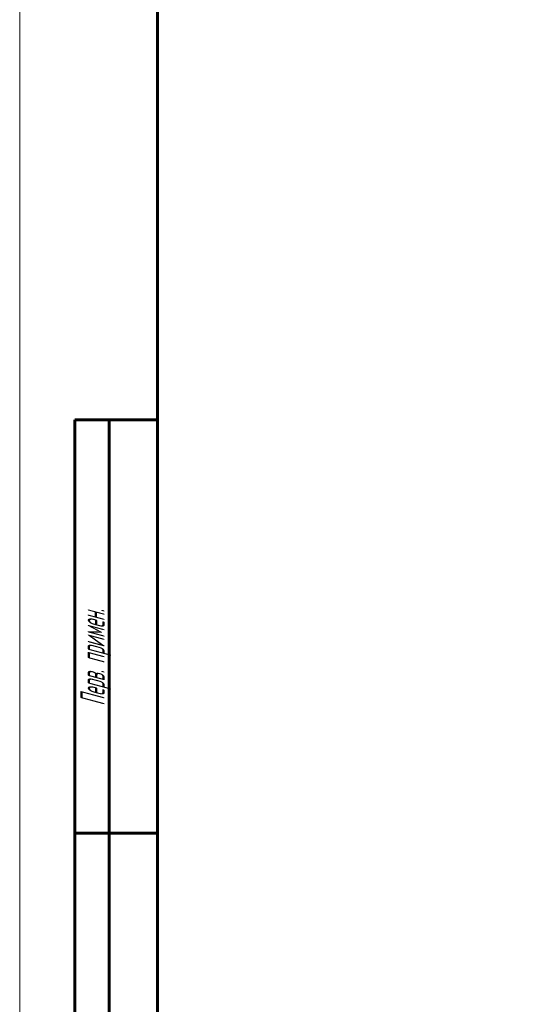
# Model space of a CAD drawing. Header units: millimetres. Extents: x 0 to 325, y 0 to 605.
# Tile 3 of 9: x 0 to 73, y 207 to 350. Entities that reach past the tile are written whole.
import ezdxf

# ---------------------------------------------------------------- set-up
doc = ezdxf.new("R2010")
doc.units = ezdxf.units.MM
for name, pattern in [('K5LT_BASIC', [0]), ('K5LT_THIN', [0]), ('K5LT_THIN_INCLUDED_TO_HATCHING', [0])]:
    doc.linetypes.add(name, pattern=pattern)
doc.layers.add('Системный слой', color=7, linetype='Continuous')
doc.layers.add('Системный слой (1)', color=7, linetype='Continuous', true_color=0x6c6c6c)
doc.styles.add('KDIMTEXTSTYLE', font='GOST_AU.SHX', dxfattribs={"width": 0.96, "oblique": 15, "height": 5})
doc.styles.add('KTEXTSTYLE', font='GOST_AU.SHX', dxfattribs={"width": 0.56, "height": 5})
doc.dimstyles.new('KDIMSTYLE (2.00)', dxfattribs={"dimtxt": 5, "dimasz": 1, "dimexe": 2, "dimexo": 0, "dimgap": 1, "dimtad": 1, "dimlfac": 0.5, "dimtxsty": 'KDIMTEXTSTYLE', "dimsah": 1, "dimcen": 0, "dimdle": 1, "dimadec": 0, "dimazin": 0, "dimtfac": 0.667, "dimtmove": 0, "dimatfit": 3, "dimfxl": 1, "dimtvp": 1, "dimtolj": 1, "dimtzin": 0, "dimarcsym": 0})

# ---------------------------------------------------------------- blocks, each defined once
blk = doc.blocks.new('U30')
at = {"layer": 'Системный слой (1)', "color": 7, "linetype": 'K5LT_THIN_INCLUDED_TO_HATCHING', "lineweight": 18, "true_color": 0xffffff}
blk.add_line((0, 0), (0, 420), dxfattribs=at)
blk = doc.blocks.new('KDIMARROW_01')
at = {"layer": 'Системный слой'}
blk.add_hatch(color=0, dxfattribs=at).paths.add_polyline_path([(0, 0), (-5, 0.66), (-4.5, 0), (-5, -0.66)])
at = {"layer": 'Системный слой', "color": 0, "linetype": 'K5LT_THIN', "lineweight": 18}
for p, q in [((-4.5, 0), (-5, 0.66)), ((-5, 0.66), (0, 0)), ((0, 0), (-5, -0.66)), ((-5, -0.66), (-4.5, 0))]:
    blk.add_line(p, q, dxfattribs=at)
at = {"layer": 'Системный слой (1)', "color": 0, "linetype": 'K5LT_THIN', "lineweight": 18}
blk.add_line((122.53, 241.06), (120.53, 241.06), dxfattribs=at)
blk = doc.blocks.new('D2')
at = {"layer": 'Defpoints', "color": 0}
for p in [(122.53, 363.94), (122.53, 167.96), (202.53, 153.51)]:
    blk.add_point(p, dxfattribs=at)
at = {"layer": 'Системный слой (1)', "color": 0, "lineweight": -2}
for p, q in [((122.53, 167.96), (122.53, 365.94)), ((202.53, 153.51), (202.53, 365.94)), ((201.53, 363.94), (123.53, 363.94))]:
    blk.add_line(p, q, dxfattribs=at)
blk.add_blockref('KDIMARROW_01', (202.53, 363.94), dxfattribs=at)
at = {"layer": 'Системный слой (1)', "color": 0, "lineweight": -2, "rotation": 180}
blk.add_blockref('KDIMARROW_01', (122.53, 363.94), dxfattribs=at)
at = {"layer": 'Системный слой (1)', "color": 7, "insert": (162.53, 367.44), "char_height": 5, "attachment_point": 5, "style": 'KDIMTEXTSTYLE'}
blk.add_mtext('\\A1;\\H5.0;\\W0.960;\\Q15;40{\\H3.335000;%%p2}', dxfattribs=at)
blk = doc.blocks.new('U31')
at = {"color": 7, "linetype": 'K5LT_THIN', "lineweight": 18, "true_color": 0xffffff}
blk.add_line((0, 0), (0, 420), dxfattribs=at)
at = {"color": 143, "linetype": 'K5LT_BASIC', "lineweight": 60, "true_color": 0x33acca}
for p, q in [((20, 5), (20, 415)), ((8, 172), (8, 292)), ((20, 292), (8, 292)), ((13, 172), (13, 292)), ((20, 232), (8, 232))]:
    blk.add_line(p, q, dxfattribs=at)
at = {"color": 7, "insert": (8.82, 250.52), "char_height": 3.5, "attachment_point": 1, "rotation": 90, "style": 'KTEXTSTYLE'}
blk.add_mtext('\\H5.0;\\W1.000;\\Q15;\\Q15;\\W0.560;\\H3.50;Перв. примен.', dxfattribs=at)

msp = doc.modelspace()

# ---------------------------------------------------------------- block references
msp.add_blockref('U31', (0, 0))
at = {"layer": 'Системный слой (1)'}
msp.add_blockref('U30', (0, 0), dxfattribs=at)

# ---------------------------------------------------------------- dimensions: what is measured, and where the dimension line sits
at = {"layer": 'Системный слой (1)', "color": 7}
dim = msp.add_linear_dim(base=(122.535, 363.942), p1=(202.535, 153.506), p2=(122.535, 167.956), dimstyle='KDIMSTYLE (2.00)', override={"dimexo": 0, "dimpost": '\\H5.0;\\W0.960;\\Q15;<>', "dimblk1": 'KDIMARROW_01', "dimblk2": 'KDIMARROW_01', "dimse1": 0, "dimse2": 0, "dimclrt": 7, "dimtol": 1, "dimtp": 2, "dimtm": 2, "dimtdec": 0, "dimtolj": 1}, dxfattribs=at)
dim.commit()
dim.dimension.update_dxf_attribs({"geometry": 'D2', "text_midpoint": (162.535, 363.942), "dimtype": 160})

doc.saveas('drawing.dxf')
